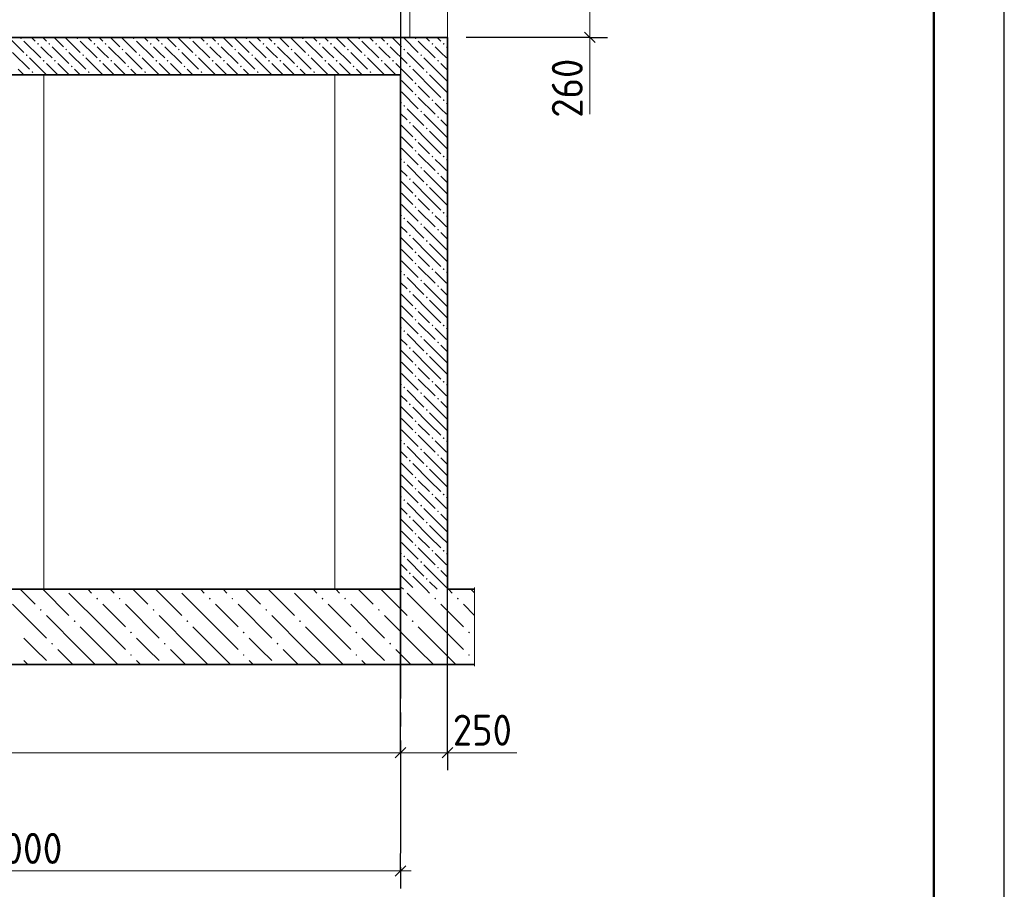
# Model space of a CAD drawing. Header units: millimetres. Extents: x -5 to 21005, y -5 to 14855.
# Tile 12 of 14: x 17505 to 21000, y 5458 to 8546. Entities that reach past the tile are written whole.
import ezdxf

# ---------------------------------------------------------------- set-up
doc = ezdxf.new("R2010")
doc.units = ezdxf.units.MM
doc.linetypes.add('______5', pattern=[550, 400, -50, 50, -50])
for name, color, linetype, lineweight in [('Standard', 7, 'Continuous', 25), ('Примечания', 7, 'Continuous', 13), ('Размерная линия_ общее', 7, 'Continuous', 13)]:
    doc.layers.add(name, color=color, linetype=linetype, lineweight=lineweight)
for name, color, linetype, lineweight, true_color in [('ЖБ Перекрытие верхний уровень', 7, 'Continuous', 25, 0xe0e0ff), ('ЖБ Плита Фундамента верхний уровень', 7, 'Continuous', 25, 0x783c14), ('ЖБ Стена верхний уровень', 7, 'Continuous', 25, 0x006e00)]:
    doc.layers.add(name, color=color, linetype=linetype, lineweight=lineweight, true_color=true_color)
doc.layers.add('Оси', color=7, linetype='______5', true_color=0x656565)
doc.layers.add('Размерная выноска', color=7, linetype='Continuous')
doc.styles.add('ISOCPEUR', font='txt')

msp = doc.modelspace()

# ---------------------------------------------------------------- hatches: boundary and pattern name
at = {"layer": 'ЖБ Перекрытие верхний уровень', "linetype": 'Continuous', "lineweight": 18, "transparency": 33554687}
for points in [[(17506.8, 8479.9), (17510, 8483.2), (17513.3, 8479.9), (17510, 8476.7)], [(17566.8, 8459.9), (17570, 8463.2), (17573.3, 8459.9), (17570, 8456.7)], [(17606.8, 8459.9), (17610, 8463.2), (17613.3, 8459.9), (17610, 8456.7)], [(17706.8, 8479.9), (17710, 8483.2), (17713.3, 8479.9), (17710, 8476.7)], [(17766.8, 8459.9), (17770, 8463.2), (17772.7, 8460.5), (17772.7, 8459.4), (17770, 8456.7)], [(17772.7, 8460.5), (17773.3, 8459.9), (17772.7, 8459.4)], [(17806.8, 8459.9), (17810, 8463.2), (17813.3, 8459.9), (17810, 8456.7)], [(17906.8, 8479.9), (17910, 8483.2), (17913.3, 8479.9), (17910, 8476.7)], [(17966.8, 8459.9), (17970, 8463.2), (17973.3, 8459.9), (17970, 8456.7)], [(18006.8, 8459.9), (18010, 8463.2), (18013.3, 8459.9), (18010, 8456.7)], [(18106.8, 8479.9), (18110, 8483.2), (18113.3, 8479.9), (18110, 8476.7)], [(18166.8, 8459.9), (18170, 8463.2), (18173.3, 8459.9), (18170, 8456.7)], [(18206.8, 8459.9), (18210, 8463.2), (18213.3, 8459.9), (18210, 8456.7)], [(18306.8, 8479.9), (18310, 8483.2), (18313.3, 8479.9), (18310, 8476.7)], [(18366.8, 8459.9), (18370, 8463.2), (18373.3, 8459.9), (18370, 8456.7)], [(18406.8, 8459.9), (18410, 8463.2), (18413.3, 8459.9), (18410, 8456.7)], [(18506.8, 8479.9), (18510, 8483.2), (18513.3, 8479.9), (18510, 8476.7)], [(18566.8, 8459.9), (18570, 8463.2), (18573.3, 8459.9), (18570, 8456.7)], [(18606.8, 8459.9), (18610, 8463.2), (18613.3, 8459.9), (18610, 8456.7)], [(18706.8, 8479.9), (18710, 8483.2), (18713.3, 8479.9), (18710, 8476.7)], [(18766.8, 8459.9), (18770, 8463.2), (18773.3, 8459.9), (18770, 8456.7)], [(18806.8, 8459.9), (18810, 8463.2), (18813.3, 8459.9), (18810, 8456.7)], [(18906.8, 8479.9), (18910, 8483.2), (18913.3, 8479.9), (18910, 8476.7)], [(18966.8, 8459.9), (18970, 8463.2), (18973.3, 8459.9), (18970, 8456.7)], [(19006.8, 8459.9), (19010, 8463.2), (19013.3, 8459.9), (19010, 8456.7)], [(17526.8, 8419.9), (17530, 8423.2), (17533.2, 8419.9), (17530, 8416.7)], [(17666.8, 8439.9), (17670, 8443.2), (17673.3, 8439.9), (17670, 8436.7)], [(17726.8, 8419.9), (17730, 8423.2), (17733.2, 8419.9), (17730, 8416.7)], [(17866.8, 8439.9), (17870, 8443.2), (17873.3, 8439.9), (17870, 8436.7)], [(17926.8, 8419.9), (17930, 8423.2), (17933.3, 8419.9), (17930, 8416.7)], [(18066.8, 8439.9), (18070, 8443.2), (18073.3, 8439.9), (18070, 8436.7)], [(18126.8, 8419.9), (18130, 8423.2), (18133.3, 8419.9), (18130, 8416.7)], [(18266.8, 8439.9), (18270, 8443.2), (18273.3, 8439.9), (18270, 8436.7)], [(18326.8, 8419.9), (18330, 8423.2), (18333.3, 8419.9), (18330, 8416.7)], [(18466.8, 8439.9), (18470, 8443.2), (18473.3, 8439.9), (18470, 8436.7)], [(18526.8, 8419.9), (18530, 8423.2), (18533.3, 8419.9), (18530, 8416.7)], [(18666.8, 8439.9), (18670, 8443.2), (18673.3, 8439.9), (18670, 8436.7)], [(18726.8, 8419.9), (18730, 8423.2), (18733.3, 8419.9), (18730, 8416.7)], [(18866.8, 8439.9), (18870, 8443.2), (18873.3, 8439.9), (18870, 8436.7)], [(18926.8, 8419.9), (18930, 8423.2), (18933.3, 8419.9), (18930, 8416.7)], [(17586.8, 8399.9), (17590, 8403.2), (17593.3, 8399.9), (17590, 8396.7)], [(17626.8, 8399.9), (17630, 8403.2), (17633.2, 8399.9), (17630, 8396.7)], [(17786.8, 8399.9), (17790, 8403.2), (17793.3, 8399.9), (17790, 8396.7)], [(17826.8, 8399.9), (17830, 8403.2), (17833.3, 8399.9), (17830, 8396.7)], [(17986.8, 8399.9), (17990, 8403.2), (17993.3, 8399.9), (17990, 8396.7)], [(18026.8, 8399.9), (18030, 8403.2), (18033.3, 8399.9), (18030, 8396.7)], [(18186.8, 8399.9), (18190, 8403.2), (18193.3, 8399.9), (18190, 8396.7)], [(18226.8, 8399.9), (18230, 8403.2), (18233.3, 8399.9), (18230, 8396.7)], [(18386.8, 8399.9), (18390, 8403.2), (18393.3, 8399.9), (18390, 8396.7)], [(18426.8, 8399.9), (18430, 8403.2), (18433.3, 8399.9), (18430, 8396.7)], [(18586.8, 8399.9), (18590, 8403.2), (18593.3, 8399.9), (18590, 8396.7)], [(18626.8, 8399.9), (18630, 8403.2), (18633.3, 8399.9), (18630, 8396.7)], [(18786.8, 8399.9), (18790, 8403.2), (18793.3, 8399.9), (18790, 8396.7)], [(18826.8, 8399.9), (18830, 8403.2), (18833.3, 8399.9), (18830, 8396.7)], [(18986.8, 8399.9), (18990, 8403.2), (18993.3, 8399.9), (18990, 8396.7)], [(17546.7, 8359.9), (17550, 8363.2), (17553.3, 8359.9), (17550, 8356.7)], [(17686.8, 8379.9), (17690, 8383.2), (17693.3, 8379.9), (17690, 8376.7)], [(17746.7, 8359.9), (17750, 8363.2), (17753.3, 8359.9), (17750, 8356.7)], [(17886.8, 8379.9), (17890, 8383.2), (17893.3, 8379.9), (17890, 8376.7)], [(17946.7, 8359.9), (17950, 8363.2), (17953.3, 8359.9), (17950, 8356.7)], [(18086.8, 8379.9), (18090, 8383.2), (18093.3, 8379.9), (18090, 8376.7)], [(18146.7, 8359.9), (18150, 8363.2), (18153.3, 8359.9), (18150, 8356.7)], [(18286.8, 8379.9), (18290, 8383.2), (18293.3, 8379.9), (18290, 8376.7)], [(18346.7, 8359.9), (18350, 8363.2), (18353.3, 8359.9), (18350, 8356.7)], [(18486.8, 8379.9), (18490, 8383.2), (18493.3, 8379.9), (18490, 8376.7)], [(18546.7, 8359.9), (18550, 8363.2), (18553.3, 8359.9), (18550, 8356.7)], [(18686.8, 8379.9), (18690, 8383.2), (18693.3, 8379.9), (18690, 8376.7)], [(18746.7, 8359.9), (18750, 8363.2), (18753.3, 8359.9), (18750, 8356.7)], [(18886.8, 8379.9), (18890, 8383.2), (18893.3, 8379.9), (18890, 8376.7)], [(18946.7, 8359.9), (18950, 8363.2), (18953.3, 8359.9), (18950, 8356.7)]]:
    msp.add_hatch(color=7, dxfattribs=at).paths.add_polyline_path(points, flags=16)
at = {"layer": 'ЖБ Плита Фундамента верхний уровень', "linetype": 'Continuous', "lineweight": 18, "transparency": 33554687}
for points in [[(17776.8, 6489.9), (17780, 6493.2), (17783.3, 6489.9), (17780, 6486.7)], [(17856.8, 6489.9), (17860, 6493.2), (17863.3, 6489.9), (17860, 6486.7)], [(18176.8, 6489.9), (18180, 6493.2), (18183.3, 6489.9), (18180, 6486.7)], [(18256.8, 6489.9), (18260, 6493.2), (18263.3, 6489.9), (18260, 6486.7)], [(18576.8, 6489.9), (18580, 6493.2), (18583.3, 6489.9), (18580, 6486.7)], [(18656.8, 6489.9), (18660, 6493.2), (18663.3, 6489.9), (18660, 6486.7)], [(18976.8, 6489.9), (18980, 6493.2), (18983.3, 6489.9), (18980, 6486.7)], [(19056.8, 6489.9), (19060, 6493.2), (19063.3, 6489.9), (19060, 6486.7)], [(17576.8, 6449.9), (17580, 6453.2), (17583.2, 6449.9), (17580, 6446.7)], [(17976.8, 6449.9), (17980, 6453.2), (17983.3, 6449.9), (17980, 6446.7)], [(18376.8, 6449.9), (18380, 6453.2), (18383.3, 6449.9), (18380, 6446.7)], [(18776.8, 6449.9), (18780, 6453.2), (18783.3, 6449.9), (18780, 6446.7)], [(17696.7, 6409.9), (17700, 6413.2), (17703.3, 6409.9), (17700, 6406.7)], [(18096.7, 6409.9), (18100, 6413.2), (18103.3, 6409.9), (18100, 6406.7)], [(18496.7, 6409.9), (18500, 6413.2), (18503.3, 6409.9), (18500, 6406.7)], [(18896.7, 6409.9), (18900, 6413.2), (18903.3, 6409.9), (18900, 6406.7)], [(17896.7, 6369.9), (17900, 6373.2), (17903.3, 6369.9), (17900, 6366.7)], [(18296.7, 6369.9), (18300, 6373.2), (18303.3, 6369.9), (18300, 6366.7)], [(18696.7, 6369.9), (18700, 6373.2), (18703.3, 6369.9), (18700, 6366.7)], [(19096.7, 6369.9), (19100, 6373.2), (19103.3, 6369.9), (19100, 6366.7)], [(17616.8, 6329.9), (17620, 6333.2), (17623.3, 6329.9), (17620, 6326.7)], [(18016.8, 6329.9), (18020, 6333.2), (18023.3, 6329.9), (18020, 6326.7)], [(18416.8, 6329.9), (18420, 6333.2), (18423.3, 6329.9), (18420, 6326.7)], [(18816.8, 6329.9), (18820, 6333.2), (18823.3, 6329.9), (18820, 6326.7)], [(17896.7, 6289.9), (17900, 6293.2), (17903.3, 6289.9), (17900, 6286.7)], [(18296.7, 6289.9), (18300, 6293.2), (18303.3, 6289.9), (18300, 6286.7)], [(18696.7, 6289.9), (18700, 6293.2), (18703.3, 6289.9), (18700, 6286.7)], [(19096.7, 6289.9), (19100, 6293.2), (19103.3, 6289.9), (19100, 6286.7)]]:
    msp.add_hatch(color=7, dxfattribs=at).paths.add_polyline_path(points, flags=16)
at = {"layer": 'ЖБ Стена верхний уровень', "linetype": 'Continuous', "lineweight": 18, "transparency": 33554687}
for points in [[(18906.8, 8319.9), (18910, 8323.2), (18913.3, 8319.9), (18910, 8316.7)], [(18906.8, 8279.9), (18910, 8283.2), (18913.3, 8279.9), (18910, 8276.7)], [(18966.8, 8259.9), (18970, 8263.2), (18973.3, 8259.9), (18970, 8256.7)], [(19006.8, 8259.9), (19010, 8263.2), (19013.3, 8259.9), (19010, 8256.7)], [(18866.8, 8239.9), (18870, 8243.2), (18873.3, 8239.9), (18870, 8236.7)], [(18926.8, 8219.9), (18930, 8223.2), (18933.3, 8219.9), (18930, 8216.7)], [(18886.8, 8179.9), (18890, 8183.2), (18893.3, 8179.9), (18890, 8176.7)], [(18986.8, 8199.9), (18990, 8203.2), (18993.3, 8199.9), (18990, 8196.7)], [(18946.7, 8159.9), (18950, 8163.2), (18953.3, 8159.9), (18950, 8156.7)], [(18906.8, 8119.9), (18910, 8123.2), (18913.3, 8119.9), (18910, 8116.7)], [(18906.8, 8079.9), (18910, 8083.2), (18913.3, 8079.9), (18910, 8076.7)], [(18866.8, 8039.9), (18870, 8043.2), (18873.3, 8039.9), (18870, 8036.7)], [(18966.8, 8059.9), (18970, 8063.2), (18973.3, 8059.9), (18970, 8056.7)], [(19006.8, 8059.9), (19010, 8063.2), (19013.3, 8059.9), (19010, 8056.7)], [(18926.8, 8019.9), (18930, 8023.2), (18933.3, 8019.9), (18930, 8016.7)], [(18886.8, 7979.9), (18890, 7983.2), (18893.3, 7979.9), (18890, 7976.7)], [(18986.8, 7999.9), (18990, 8003.2), (18993.3, 7999.9), (18990, 7996.7)], [(18946.7, 7959.9), (18950, 7963.2), (18953.3, 7959.9), (18950, 7956.7)], [(18906.8, 7919.9), (18910, 7923.2), (18913.3, 7919.9), (18910, 7916.7)], [(18906.8, 7879.9), (18910, 7883.2), (18913.3, 7879.9), (18910, 7876.7)], [(18866.8, 7839.9), (18870, 7843.2), (18873.3, 7839.9), (18870, 7836.7)], [(18966.8, 7859.9), (18970, 7863.2), (18973.3, 7859.9), (18970, 7856.7)], [(19006.8, 7859.9), (19010, 7863.2), (19013.3, 7859.9), (19010, 7856.7)], [(18926.8, 7819.9), (18930, 7823.2), (18933.3, 7819.9), (18930, 7816.7)], [(18986.8, 7799.9), (18990, 7803.2), (18993.3, 7799.9), (18990, 7796.7)], [(18886.8, 7779.9), (18890, 7783.2), (18893.3, 7779.9), (18890, 7776.7)], [(18946.7, 7759.9), (18950, 7763.2), (18953.3, 7759.9), (18950, 7756.7)], [(18906.8, 7719.9), (18910, 7723.2), (18913.3, 7719.9), (18910, 7716.7)], [(18906.8, 7679.9), (18910, 7683.2), (18913.3, 7679.9), (18910, 7676.7)], [(18966.8, 7659.9), (18970, 7663.2), (18973.3, 7659.9), (18970, 7656.7)], [(19006.8, 7659.9), (19010, 7663.2), (19013.3, 7659.9), (19010, 7656.7)], [(18866.8, 7639.9), (18870, 7643.2), (18873.3, 7639.9), (18870, 7636.7)], [(18926.8, 7619.9), (18930, 7623.2), (18933.3, 7619.9), (18930, 7616.7)], [(18986.8, 7599.9), (18990, 7603.2), (18993.3, 7599.9), (18990, 7596.7)], [(18886.8, 7579.9), (18890, 7583.2), (18893.3, 7579.9), (18890, 7576.7)], [(18946.7, 7559.9), (18950, 7563.2), (18953.3, 7559.9), (18950, 7556.7)], [(18906.8, 7519.9), (18910, 7523.2), (18913.3, 7519.9), (18910, 7516.7)], [(18906.8, 7479.9), (18910, 7483.2), (18913.3, 7479.9), (18910, 7476.7)], [(18966.8, 7459.9), (18970, 7463.2), (18973.3, 7459.9), (18970, 7456.7)], [(19006.8, 7459.9), (19010, 7463.2), (19013.3, 7459.9), (19010, 7456.7)], [(18866.8, 7439.9), (18870, 7443.2), (18873.3, 7439.9), (18870, 7436.7)], [(18926.8, 7419.9), (18930, 7423.2), (18933.3, 7419.9), (18930, 7416.7)], [(18886.8, 7379.9), (18890, 7383.2), (18893.3, 7379.9), (18890, 7376.7)], [(18986.8, 7399.9), (18990, 7403.2), (18993.3, 7399.9), (18990, 7396.7)], [(18946.7, 7359.9), (18950, 7363.2), (18953.3, 7359.9), (18950, 7356.7)], [(18906.8, 7319.9), (18910, 7323.2), (18913.3, 7319.9), (18910, 7316.7)], [(18906.8, 7279.9), (18910, 7283.2), (18913.3, 7279.9), (18910, 7276.7)], [(18866.8, 7239.9), (18870, 7243.2), (18873.3, 7239.9), (18870, 7236.7)], [(18966.8, 7259.9), (18970, 7263.2), (18973.3, 7259.9), (18970, 7256.7)], [(19006.8, 7259.9), (19010, 7263.2), (19013.3, 7259.9), (19010, 7256.7)], [(18926.8, 7219.9), (18930, 7223.2), (18933.3, 7219.9), (18930, 7216.7)], [(18986.8, 7199.9), (18990, 7203.2), (18993.3, 7199.9), (18990, 7196.7)], [(18886.8, 7179.9), (18890, 7183.2), (18893.3, 7179.9), (18890, 7176.7)], [(18946.7, 7159.9), (18950, 7163.2), (18953.3, 7159.9), (18950, 7156.7)], [(18906.8, 7119.9), (18910, 7123.2), (18913.3, 7119.9), (18910, 7116.7)], [(18906.8, 7079.9), (18910, 7083.2), (18913.3, 7079.9), (18910, 7076.7)], [(18966.8, 7059.9), (18970, 7063.2), (18973.3, 7059.9), (18970, 7056.7)], [(19006.8, 7059.9), (19010, 7063.2), (19013.3, 7059.9), (19010, 7056.7)], [(18866.8, 7039.9), (18870, 7043.2), (18873.3, 7039.9), (18870, 7036.7)], [(18926.8, 7019.9), (18930, 7023.2), (18933.3, 7019.9), (18930, 7016.7)], [(18986.8, 6999.9), (18990, 7003.2), (18993.3, 6999.9), (18990, 6996.7)], [(18886.8, 6979.9), (18890, 6983.2), (18893.3, 6979.9), (18890, 6976.7)], [(18946.7, 6959.9), (18950, 6963.2), (18953.3, 6959.9), (18950, 6956.7)], [(18906.8, 6919.9), (18910, 6923.2), (18913.3, 6919.9), (18910, 6916.7)], [(18906.8, 6879.9), (18910, 6883.2), (18913.3, 6879.9), (18910, 6876.7)], [(18966.8, 6859.9), (18970, 6863.2), (18973.3, 6859.9), (18970, 6856.7)], [(19006.8, 6859.9), (19010, 6863.2), (19013.3, 6859.9), (19010, 6856.7)], [(18866.8, 6839.9), (18870, 6843.2), (18873.3, 6839.9), (18870, 6836.7)], [(18926.8, 6819.9), (18930, 6823.2), (18933.3, 6819.9), (18930, 6816.7)], [(18886.8, 6779.9), (18890, 6783.2), (18893.3, 6779.9), (18890, 6776.7)], [(18986.8, 6799.9), (18990, 6803.2), (18993.3, 6799.9), (18990, 6796.7)], [(18946.7, 6759.9), (18950, 6763.2), (18953.3, 6759.9), (18950, 6756.7)], [(18906.8, 6719.9), (18910, 6723.2), (18913.3, 6719.9), (18910, 6716.7)], [(18906.8, 6679.9), (18910, 6683.2), (18913.3, 6679.9), (18910, 6676.7)], [(18866.8, 6639.9), (18870, 6643.2), (18873.3, 6639.9), (18870, 6636.7)], [(18966.8, 6659.9), (18970, 6663.2), (18973.3, 6659.9), (18970, 6656.7)], [(19006.8, 6659.9), (19010, 6663.2), (19013.3, 6659.9), (19010, 6656.7)], [(18926.8, 6619.9), (18930, 6623.2), (18933.3, 6619.9), (18930, 6616.7)], [(18886.8, 6579.9), (18890, 6583.2), (18893.3, 6579.9), (18890, 6576.7)], [(18986.8, 6599.9), (18990, 6603.2), (18993.3, 6599.9), (18990, 6596.7)], [(18946.7, 6559.9), (18950, 6563.2), (18953.3, 6559.9), (18950, 6556.7)]]:
    msp.add_hatch(color=7, dxfattribs=at).paths.add_polyline_path(points, flags=16)

# ---------------------------------------------------------------- linework, layer by layer
at = {"layer": 'Standard', "color": 7, "linetype": 'Continuous', "lineweight": 25, "transparency": 33554687}
msp.add_lwpolyline([(0, 0), (21000, 0), (21000, 14850), (0, 14850), (0, 0)], close=True, dxfattribs=at)
at = {"layer": 'Standard', "color": 7, "linetype": 'Continuous', "lineweight": 50, "transparency": 33554687}
msp.add_lwpolyline([(1000, 14600), (20750, 14600), (20750, 250), (1000, 250), (1000, 14600)], close=True, dxfattribs=at)
at = {"layer": 'ЖБ Перекрытие верхний уровень', "color": 7, "linetype": 'Continuous', "lineweight": 35, "transparency": 33554687}
for p, q in [((18890.2, 8483.2), (14656.9, 8483.2)), ((18056.9, 8483.2), (19023.5, 8483.2)), ((19023.5, 8483.2), (19023.5, 8349.9)), ((18056.9, 8349.9), (14656.9, 8349.9)), ((18856.9, 8349.9), (18056.9, 8349.9))]:
    msp.add_line(p, q, dxfattribs=at)
at = {"layer": 'ЖБ Перекрытие верхний уровень', "color": 9, "linetype": 'Continuous', "lineweight": 18, "true_color": 0xc7c7c7, "transparency": 33554687}
for p, q in [((17466.8, 8483.2), (17520, 8429.9)), ((17520, 8469.9), (17580, 8409.9)), ((17546.8, 8483.2), (17560, 8469.9)), ((17586.8, 8483.2), (17600, 8469.9)), ((17626.8, 8483.2), (17660, 8449.9)), ((17666.8, 8483.2), (17720, 8429.9)), ((17720, 8469.9), (17772.7, 8417.2)), ((17746.8, 8483.2), (17760, 8469.9)), ((17786.8, 8483.2), (17800, 8469.9)), ((17826.8, 8483.2), (17860, 8449.9)), ((17866.8, 8483.2), (17920, 8429.9)), ((17920, 8469.9), (17980, 8409.9)), ((17946.8, 8483.2), (17960, 8469.9)), ((17986.8, 8483.2), (18000, 8469.9)), ((18026.8, 8483.2), (18060, 8449.9)), ((18066.8, 8483.2), (18120, 8429.9)), ((18120, 8469.9), (18180, 8409.9)), ((18146.8, 8483.2), (18160, 8469.9)), ((18186.8, 8483.2), (18200, 8469.9)), ((18226.8, 8483.2), (18260, 8449.9)), ((18266.8, 8483.2), (18320, 8429.9)), ((18320, 8469.9), (18380, 8409.9)), ((18346.8, 8483.2), (18360, 8469.9)), ((18386.8, 8483.2), (18400, 8469.9)), ((18426.8, 8483.2), (18460, 8449.9)), ((18466.8, 8483.2), (18520, 8429.9)), ((18520, 8469.9), (18580, 8409.9)), ((18546.8, 8483.2), (18560, 8469.9)), ((18586.8, 8483.2), (18600, 8469.9)), ((18626.8, 8483.2), (18660, 8449.9)), ((18666.8, 8483.2), (18720, 8429.9)), ((18720, 8469.9), (18780, 8409.9)), ((18746.8, 8483.2), (18760, 8469.9)), ((18786.8, 8483.2), (18800, 8469.9)), ((18826.8, 8483.2), (18860, 8449.9)), ((18866.8, 8483.2), (18920, 8429.9)), ((18920, 8469.9), (18980, 8409.9)), ((18946.8, 8483.2), (18960, 8469.9)), ((18986.8, 8483.2), (19000, 8469.9)), ((17480, 8429.9), (17540, 8369.9)), ((17600, 8429.9), (17580, 8449.9)), ((17620, 8409.9), (17600, 8429.9)), ((17620, 8449.9), (17680, 8389.9)), ((17680, 8429.9), (17740, 8369.9)), ((17800, 8429.9), (17780, 8449.9)), ((17820, 8409.9), (17800, 8429.9)), ((17820, 8449.9), (17880, 8389.9)), ((17880, 8429.9), (17940, 8369.9)), ((18000, 8429.9), (17980, 8449.9)), ((18020, 8409.9), (18000, 8429.9)), ((18020, 8449.9), (18080, 8389.9)), ((18080, 8429.9), (18140, 8369.9)), ((18200, 8429.9), (18180, 8449.9)), ((18220, 8409.9), (18200, 8429.9)), ((18220, 8449.9), (18280, 8389.9)), ((18280, 8429.9), (18340, 8369.9)), ((18400, 8429.9), (18380, 8449.9)), ((18420, 8409.9), (18400, 8429.9)), ((18420, 8449.9), (18480, 8389.9)), ((18480, 8429.9), (18540, 8369.9)), ((18600, 8429.9), (18580, 8449.9)), ((18620, 8409.9), (18600, 8429.9)), ((18620, 8449.9), (18680, 8389.9)), ((18680, 8429.9), (18740, 8369.9)), ((18800, 8429.9), (18780, 8449.9)), ((18820, 8409.9), (18800, 8429.9)), ((18820, 8449.9), (18880, 8389.9)), ((18880, 8429.9), (18940, 8369.9)), ((19000, 8429.9), (18980, 8449.9)), ((19020, 8409.9), (19000, 8429.9)), ((19020, 8449.9), (19023.5, 8446.4)), ((17600, 8349.9), (17540, 8409.9)), ((17600, 8389.9), (17640, 8349.9)), ((17640, 8389.9), (17680.1, 8349.9)), ((17772.7, 8377.2), (17740, 8409.9)), ((17772.7, 8417.2), (17780, 8409.9)), ((17800, 8389.9), (17840, 8349.9)), ((17840, 8389.9), (17880.1, 8349.9)), ((18000, 8349.9), (17940, 8409.9)), ((18000, 8389.9), (18040, 8349.9)), ((18040, 8389.9), (18080.1, 8349.9)), ((18200, 8349.9), (18140, 8409.9)), ((18200, 8389.9), (18240, 8349.9)), ((18240, 8389.9), (18280.1, 8349.9)), ((18400, 8349.9), (18340, 8409.9)), ((18400, 8389.9), (18440, 8349.9)), ((18440, 8389.9), (18480.1, 8349.9)), ((18600, 8349.9), (18540, 8409.9)), ((18600, 8389.9), (18640, 8349.9)), ((18640, 8389.9), (18680.1, 8349.9)), ((18800, 8349.9), (18740, 8409.9)), ((18800, 8389.9), (18840, 8349.9)), ((18840, 8389.9), (18880.1, 8349.9)), ((19000, 8349.9), (18940, 8409.9)), ((19000, 8389.9), (19023.5, 8366.4)), ((17520.1, 8349.9), (17500, 8369.9)), ((17720.1, 8349.9), (17700, 8369.9)), ((17800, 8349.9), (17772.7, 8377.2)), ((17920.1, 8349.9), (17900, 8369.9)), ((18120.1, 8349.9), (18100, 8369.9)), ((18320.1, 8349.9), (18300, 8369.9)), ((18520.1, 8349.9), (18500, 8369.9)), ((18720.1, 8349.9), (18700, 8369.9)), ((18920.1, 8349.9), (18900, 8369.9)), ((17560, 8349.9), (17560.1, 8349.9)), ((17600, 8349.9), (17600.1, 8349.9)), ((17760, 8349.9), (17760.1, 8349.9)), ((17800, 8349.9), (17800.1, 8349.9)), ((17960, 8349.9), (17960.1, 8349.9)), ((18000, 8349.9), (18000.1, 8349.9)), ((18160, 8349.9), (18160.1, 8349.9)), ((18200, 8349.9), (18200.1, 8349.9)), ((18360, 8349.9), (18360.1, 8349.9)), ((18400, 8349.9), (18400.1, 8349.9)), ((18560, 8349.9), (18560.1, 8349.9)), ((18600, 8349.9), (18600.1, 8349.9)), ((18760, 8349.9), (18760.1, 8349.9)), ((18800, 8349.9), (18800.1, 8349.9)), ((18960, 8349.9), (18960.1, 8349.9)), ((19000, 8349.9), (19000.1, 8349.9))]:
    msp.add_line(p, q, dxfattribs=at)
at = {"layer": 'ЖБ Плита Фундамента верхний уровень', "color": 7, "linetype": 'Continuous', "lineweight": 35, "transparency": 33554687}
for p, q in [((14656.9, 6523.2), (18856.9, 6523.2)), ((19023.5, 6523.2), (19119.4, 6523.2)), ((19119.4, 6256.5), (14406.1, 6256.5))]:
    msp.add_line(p, q, dxfattribs=at)
at = {"layer": 'ЖБ Плита Фундамента верхний уровень', "color": 251, "linetype": 'Continuous', "lineweight": 18, "true_color": 0x575757, "transparency": 33554687}
for p, q in [((17506.8, 6523.2), (17560, 6469.9)), ((17586.8, 6523.2), (17680, 6429.9)), ((17800, 6389.9), (17680, 6509.9)), ((17746.8, 6523.2), (17760, 6509.9)), ((17840, 6509.9), (17826.7, 6523.2)), ((17906.8, 6523.2), (17960, 6469.9)), ((17986.8, 6523.2), (18080, 6429.9)), ((18200, 6389.9), (18080, 6509.9)), ((18146.8, 6523.2), (18160, 6509.9)), ((18240, 6509.9), (18226.7, 6523.2)), ((18306.8, 6523.2), (18360, 6469.9)), ((18386.8, 6523.2), (18480, 6429.9)), ((18600, 6389.9), (18480, 6509.9)), ((18546.8, 6523.2), (18560, 6509.9)), ((18640, 6509.9), (18626.7, 6523.2)), ((18706.8, 6523.2), (18760, 6469.9)), ((18786.8, 6523.2), (18880, 6429.9)), ((19000, 6389.9), (18880, 6509.9)), ((18946.8, 6523.2), (18960, 6509.9)), ((19040, 6509.9), (19026.7, 6523.2)), ((19106.8, 6523.2), (19119.4, 6510.6)), ((17480, 6469.9), (17600, 6349.9)), ((17800, 6469.9), (17880, 6389.9)), ((17880, 6469.9), (18000, 6349.9)), ((18200, 6469.9), (18280, 6389.9)), ((18280, 6469.9), (18400, 6349.9)), ((18600, 6469.9), (18680, 6389.9)), ((18680, 6469.9), (18800, 6349.9)), ((19000, 6469.9), (19080, 6389.9)), ((19080, 6469.9), (19119.4, 6430.6)), ((17720, 6309.9), (17600, 6429.9)), ((18120, 6309.9), (18000, 6429.9)), ((18520, 6309.9), (18400, 6429.9)), ((18920, 6309.9), (18800, 6429.9)), ((17720, 6389.9), (17800, 6309.9)), ((17800, 6389.9), (17880, 6309.9)), ((18120, 6389.9), (18200, 6309.9)), ((18200, 6389.9), (18280, 6309.9)), ((18520, 6389.9), (18600, 6309.9)), ((18600, 6389.9), (18680, 6309.9)), ((18920, 6389.9), (19000, 6309.9)), ((19000, 6389.9), (19080, 6309.9)), ((17560, 6309.9), (17520, 6349.9)), ((17960, 6309.9), (17920, 6349.9)), ((18360, 6309.9), (18320, 6349.9)), ((18760, 6309.9), (18720, 6349.9)), ((17600, 6269.9), (17560, 6309.9)), ((17640, 6309.9), (17693.4, 6256.5)), ((17720, 6309.9), (17773.4, 6256.5)), ((17800, 6309.9), (17853.4, 6256.5)), ((18000, 6269.9), (17960, 6309.9)), ((18040, 6309.9), (18093.4, 6256.5)), ((18120, 6309.9), (18173.4, 6256.5)), ((18200, 6309.9), (18253.4, 6256.5)), ((18400, 6269.9), (18360, 6309.9)), ((18440, 6309.9), (18493.4, 6256.5)), ((18520, 6309.9), (18573.4, 6256.5)), ((18600, 6309.9), (18653.4, 6256.5)), ((18800, 6269.9), (18760, 6309.9)), ((18840, 6309.9), (18893.4, 6256.5)), ((18920, 6309.9), (18973.4, 6256.5)), ((19000, 6309.9), (19053.4, 6256.5)), ((17520, 6269.9), (17533.4, 6256.5)), ((17920, 6269.9), (17933.4, 6256.5)), ((18320, 6269.9), (18333.4, 6256.5)), ((18720, 6269.9), (18733.4, 6256.5))]:
    msp.add_line(p, q, dxfattribs=at)
at = {"layer": 'ЖБ Стена верхний уровень', "color": 7, "linetype": 'Continuous', "lineweight": 18, "transparency": 33554687}
for p, q in [((18890.2, 11323.2), (18890.2, 8483.2)), ((19023.5, 8483.2), (19023.5, 11323.2)), ((17590.2, 6523.2), (17590.2, 8349.9)), ((18623.5, 8349.9), (18623.5, 6523.2))]:
    msp.add_line(p, q, dxfattribs=at)
at = {"layer": 'ЖБ Стена верхний уровень', "color": 7, "linetype": 'Continuous', "lineweight": 35, "transparency": 33554687}
for p, q in [((18856.9, 6523.2), (18856.9, 8349.9)), ((19023.5, 8349.9), (19023.5, 6523.2))]:
    msp.add_line(p, q, dxfattribs=at)
at = {"layer": 'ЖБ Стена верхний уровень', "color": 251, "linetype": 'Continuous', "lineweight": 18, "true_color": 0x575757, "transparency": 33554687}
for p, q in [((18880, 8309.9), (18860, 8329.9)), ((18880.1, 8349.9), (18900, 8329.9)), ((18960, 8309.9), (18920.1, 8349.9)), ((18960.1, 8349.9), (19000, 8309.9)), ((19000.1, 8349.9), (19023.5, 8326.4)), ((18860, 8289.9), (18920, 8229.9)), ((18900, 8289.9), (18880, 8309.9)), ((18920, 8309.9), (18960, 8269.9)), ((18960, 8309.9), (19000, 8269.9)), ((19000, 8309.9), (19023.5, 8286.4)), ((18856.9, 8253.1), (18860, 8249.9)), ((18920, 8269.9), (18980, 8209.9)), ((19000, 8229.9), (18980, 8249.9)), ((19020, 8249.9), (19023.5, 8246.4)), ((18880, 8229.9), (18940, 8169.9)), ((19020, 8209.9), (19000, 8229.9)), ((18856.9, 8213.1), (18880, 8189.9)), ((19000, 8149.9), (18940, 8209.9)), ((19000, 8189.9), (19023.5, 8166.4)), ((18856.9, 8173.1), (18900, 8129.9)), ((18960, 8109.9), (18900, 8169.9)), ((18960, 8149.9), (19000, 8109.9)), ((19000, 8149.9), (19023.5, 8126.4)), ((18880, 8109.9), (18860, 8129.9)), ((18900, 8089.9), (18880, 8109.9)), ((18920, 8109.9), (18960, 8069.9)), ((18960, 8109.9), (19000, 8069.9)), ((19000, 8109.9), (19023.5, 8086.4)), ((18860, 8089.9), (18920, 8029.9)), ((18856.9, 8053.1), (18860, 8049.9)), ((18920, 8069.9), (18980, 8009.9)), ((19000, 8029.9), (18980, 8049.9)), ((19020, 8049.9), (19023.5, 8046.4)), ((18856.9, 8013.1), (18880, 7989.9)), ((18880, 8029.9), (18940, 7969.9)), ((19000, 7949.9), (18940, 8009.9)), ((19020, 8009.9), (19000, 8029.9)), ((18856.9, 7973.1), (18900, 7929.9)), ((18960, 7909.9), (18900, 7969.9)), ((19000, 7989.9), (19023.5, 7966.4)), ((18960, 7949.9), (19000, 7909.9)), ((19000, 7949.9), (19023.5, 7926.4)), ((18880, 7909.9), (18860, 7929.9)), ((18900, 7889.9), (18880, 7909.9)), ((18920, 7909.9), (18960, 7869.9)), ((18960, 7909.9), (19000, 7869.9)), ((19000, 7909.9), (19023.5, 7886.4)), ((18860, 7889.9), (18920, 7829.9)), ((18920, 7869.9), (18980, 7809.9)), ((18856.9, 7853.1), (18860, 7849.9)), ((18880, 7829.9), (18940, 7769.9)), ((19000, 7829.9), (18980, 7849.9)), ((19020, 7809.9), (19000, 7829.9)), ((19020, 7849.9), (19023.5, 7846.4)), ((18856.9, 7813.1), (18880, 7789.9)), ((19000, 7749.9), (18940, 7809.9)), ((18856.9, 7773.1), (18900, 7729.9)), ((18960, 7709.9), (18900, 7769.9)), ((19000, 7789.9), (19023.5, 7766.4)), ((18880, 7709.9), (18860, 7729.9)), ((18960, 7749.9), (19000, 7709.9)), ((19000, 7749.9), (19023.5, 7726.4)), ((18860, 7689.9), (18920, 7629.9)), ((18900, 7689.9), (18880, 7709.9)), ((18920, 7709.9), (18960, 7669.9)), ((18960, 7709.9), (19000, 7669.9)), ((19000, 7709.9), (19023.5, 7686.4)), ((18920, 7669.9), (18980, 7609.9)), ((18856.9, 7653.1), (18860, 7649.9)), ((18880, 7629.9), (18940, 7569.9)), ((19000, 7629.9), (18980, 7649.9)), ((19020, 7609.9), (19000, 7629.9)), ((19020, 7649.9), (19023.5, 7646.4)), ((18856.9, 7613.1), (18880, 7589.9)), ((19000, 7549.9), (18940, 7609.9)), ((19000, 7589.9), (19023.5, 7566.4)), ((18856.9, 7573.1), (18900, 7529.9)), ((18960, 7509.9), (18900, 7569.9)), ((18960, 7549.9), (19000, 7509.9)), ((19000, 7549.9), (19023.5, 7526.4)), ((18880, 7509.9), (18860, 7529.9)), ((18860, 7489.9), (18920, 7429.9)), ((18900, 7489.9), (18880, 7509.9)), ((18920, 7509.9), (18960, 7469.9)), ((18960, 7509.9), (19000, 7469.9)), ((19000, 7509.9), (19023.5, 7486.4)), ((18856.9, 7453.1), (18860, 7449.9)), ((18920, 7469.9), (18980, 7409.9)), ((19000, 7429.9), (18980, 7449.9)), ((19020, 7449.9), (19023.5, 7446.4)), ((18856.9, 7413.1), (18880, 7389.9)), ((18880, 7429.9), (18940, 7369.9)), ((19000, 7349.9), (18940, 7409.9)), ((19020, 7409.9), (19000, 7429.9)), ((19000, 7389.9), (19023.5, 7366.4)), ((18856.9, 7373.1), (18900, 7329.9)), ((18960, 7309.9), (18900, 7369.9)), ((18960, 7349.9), (19000, 7309.9)), ((19000, 7349.9), (19023.5, 7326.4)), ((18880, 7309.9), (18860, 7329.9)), ((18900, 7289.9), (18880, 7309.9)), ((18920, 7309.9), (18960, 7269.9)), ((18960, 7309.9), (19000, 7269.9)), ((19000, 7309.9), (19023.5, 7286.4)), ((18860, 7289.9), (18920, 7229.9)), ((18920, 7269.9), (18980, 7209.9)), ((18856.9, 7253.1), (18860, 7249.9)), ((19000, 7229.9), (18980, 7249.9)), ((19020, 7249.9), (19023.5, 7246.4)), ((18856.9, 7213.1), (18880, 7189.9)), ((18880, 7229.9), (18940, 7169.9)), ((19000, 7149.9), (18940, 7209.9)), ((19020, 7209.9), (19000, 7229.9)), ((18856.9, 7173.1), (18900, 7129.9)), ((18960, 7109.9), (18900, 7169.9)), ((19000, 7189.9), (19023.5, 7166.4)), ((18880, 7109.9), (18860, 7129.9)), ((18960, 7149.9), (19000, 7109.9)), ((19000, 7149.9), (19023.5, 7126.4)), ((18900, 7089.9), (18880, 7109.9)), ((18920, 7109.9), (18960, 7069.9)), ((18960, 7109.9), (19000, 7069.9)), ((19000, 7109.9), (19023.5, 7086.4)), ((18860, 7089.9), (18920, 7029.9)), ((18920, 7069.9), (18980, 7009.9)), ((18856.9, 7053.1), (18860, 7049.9)), ((18880, 7029.9), (18940, 6969.9)), ((19000, 7029.9), (18980, 7049.9)), ((19020, 7009.9), (19000, 7029.9)), ((19020, 7049.9), (19023.5, 7046.4)), ((18856.9, 7013.1), (18880, 6989.9)), ((19000, 6949.9), (18940, 7009.9)), ((18856.9, 6973.1), (18900, 6929.9)), ((18960, 6909.9), (18900, 6969.9)), ((19000, 6989.9), (19023.5, 6966.4)), ((18880, 6909.9), (18860, 6929.9)), ((18960, 6949.9), (19000, 6909.9)), ((19000, 6949.9), (19023.5, 6926.4)), ((18860, 6889.9), (18920, 6829.9)), ((18900, 6889.9), (18880, 6909.9)), ((18920, 6909.9), (18960, 6869.9)), ((18960, 6909.9), (19000, 6869.9)), ((19000, 6909.9), (19023.5, 6886.4)), ((18856.9, 6853.1), (18860, 6849.9)), ((18920, 6869.9), (18980, 6809.9)), ((18880, 6829.9), (18940, 6769.9)), ((19000, 6829.9), (18980, 6849.9)), ((19020, 6809.9), (19000, 6829.9)), ((19020, 6849.9), (19023.5, 6846.4)), ((18856.9, 6813.1), (18880, 6789.9)), ((19000, 6749.9), (18940, 6809.9)), ((19000, 6789.9), (19023.5, 6766.4)), ((18856.9, 6773.1), (18900, 6729.9)), ((18960, 6709.9), (18900, 6769.9)), ((18960, 6749.9), (19000, 6709.9)), ((19000, 6749.9), (19023.5, 6726.4)), ((18880, 6709.9), (18860, 6729.9)), ((18860, 6689.9), (18920, 6629.9)), ((18900, 6689.9), (18880, 6709.9)), ((18920, 6709.9), (18960, 6669.9)), ((18960, 6709.9), (19000, 6669.9)), ((19000, 6709.9), (19023.5, 6686.4)), ((18856.9, 6653.1), (18860, 6649.9)), ((18920, 6669.9), (18980, 6609.9)), ((19000, 6629.9), (18980, 6649.9)), ((19020, 6649.9), (19023.5, 6646.4)), ((18856.9, 6613.1), (18880, 6589.9)), ((18880, 6629.9), (18940, 6569.9)), ((19000, 6549.9), (18940, 6609.9)), ((19020, 6609.9), (19000, 6629.9)), ((18856.9, 6573.1), (18900, 6529.9)), ((19000, 6589.9), (19023.5, 6566.4)), ((18946.8, 6523.2), (18900, 6569.9)), ((18960, 6549.9), (18986.8, 6523.2)), ((19000, 6549.9), (19023.5, 6526.4)), ((18866.8, 6523.2), (18860, 6529.9))]:
    msp.add_line(p, q, dxfattribs=at)
at = {"layer": 'Оси', "color": 8, "linetype": '______5', "lineweight": -3, "transparency": 33554687}
msp.add_line((18856.9, 9285.9), (18856.9, 5468), dxfattribs=at)
at = {"layer": 'Примечания', "color": 7, "linetype": 'Continuous', "lineweight": 13, "transparency": 33554687}
for p, q in [((19528.7, 8483.2), (19528.7, 8210.5)), ((19023.5, 5942.9), (19270.2, 5942.9))]:
    msp.add_line(p, q, dxfattribs=at)
at = {"layer": 'Размерная выноска', "color": 7, "linetype": 'Continuous', "lineweight": 13, "transparency": 33554687}
msp.add_line((19119.4, 6249.9), (19119.4, 6529.9), dxfattribs=at)
at = {"layer": 'Размерная линия_ общее', "color": 7, "linetype": 'Continuous', "lineweight": 13, "transparency": 33554687}
for p, q in [((19528.7, 8483.2), (19528.7, 8656.5)), ((19528.7, 8483.2), (19528.7, 8445.7)), ((14656.9, 5942.9), (18856.9, 5942.9)), ((18856.9, 5942.9), (19023.5, 5942.9)), ((19023.5, 5942.9), (19061, 5942.9)), ((16190.2, 5523), (18856.9, 5523)), ((18856.9, 5523), (18894.4, 5523))]:
    msp.add_line(p, q, dxfattribs=at)
at = {"layer": 'Размерная линия_ общее', "color": 7, "linetype": 'Continuous', "lineweight": 25, "transparency": 33554687}
for p, q in [((19547.4, 8464.5), (19509.9, 8502)), ((18838.1, 5924.2), (18875.6, 5961.7)), ((19004.8, 5924.2), (19042.3, 5961.7)), ((18838.1, 5504.3), (18875.6, 5541.7))]:
    msp.add_line(p, q, dxfattribs=at)
at = {"layer": 'Размерная линия_ общее', "color": 253, "linetype": 'Continuous', "lineweight": -3, "true_color": 0xa0a0a0, "transparency": 33554687}
for p, q in [((19528.7, 8483.2), (19466.2, 8483.2)), ((19528.7, 8483.2), (19591.2, 8483.2)), ((18856.9, 5942.9), (18856.9, 6005.4)), ((19023.5, 5942.9), (19023.5, 6005.4)), ((18856.9, 5942.9), (18856.9, 5880.4)), ((19023.5, 5942.9), (19023.5, 5880.4)), ((18856.9, 5523), (18856.9, 5585.5)), ((18856.9, 5523), (18856.9, 5460.5))]:
    msp.add_line(p, q, dxfattribs=at)
for points in [[(19528.7, 8483.2), (19520.2, 8483.2), (19520.2, 8483.2), (19520, 8483.2), (19520, 8483.2), (19519.9, 8483.2), (19519.9, 8483.2), (19519.2, 8483.2), (19519.2, 8483.2), (19090.2, 8483.2)], [(18856.9, 5942.9), (18856.9, 5951.4), (18856.9, 5951.4), (18856.9, 6743.3)], [(19023.5, 5942.9), (19023.5, 5951.4), (19023.5, 5951.4), (19023.5, 6743.3)]]:
    msp.add_lwpolyline(points, dxfattribs=at)

# ---------------------------------------------------------------- texts
at = {"layer": 'Размерная линия_ общее', "color": 7, "linetype": 'Continuous', "lineweight": 25, "transparency": 33554687, "insert": (19503.7, 8197.8), "char_height": 110, "width": 280.994, "attachment_point": 7, "rotation": 90, "style": 'ISOCPEUR'}
msp.add_mtext('\\W0.91;260', dxfattribs=at)
at = {"layer": 'Размерная линия_ общее', "color": 7, "linetype": 'Continuous', "lineweight": 25, "transparency": 33554687, "char_height": 110, "attachment_point": 7, "style": 'ISOCPEUR'}
for s, insert, width in [('\\W0.91;250', (19042.3, 5967.9), 280.99), ('\\W0.93;4000', (17369.5, 5548), 370.19)]:
    msp.add_mtext(s, dxfattribs=dict(at, insert=insert, width=width))

doc.saveas('drawing.dxf')
